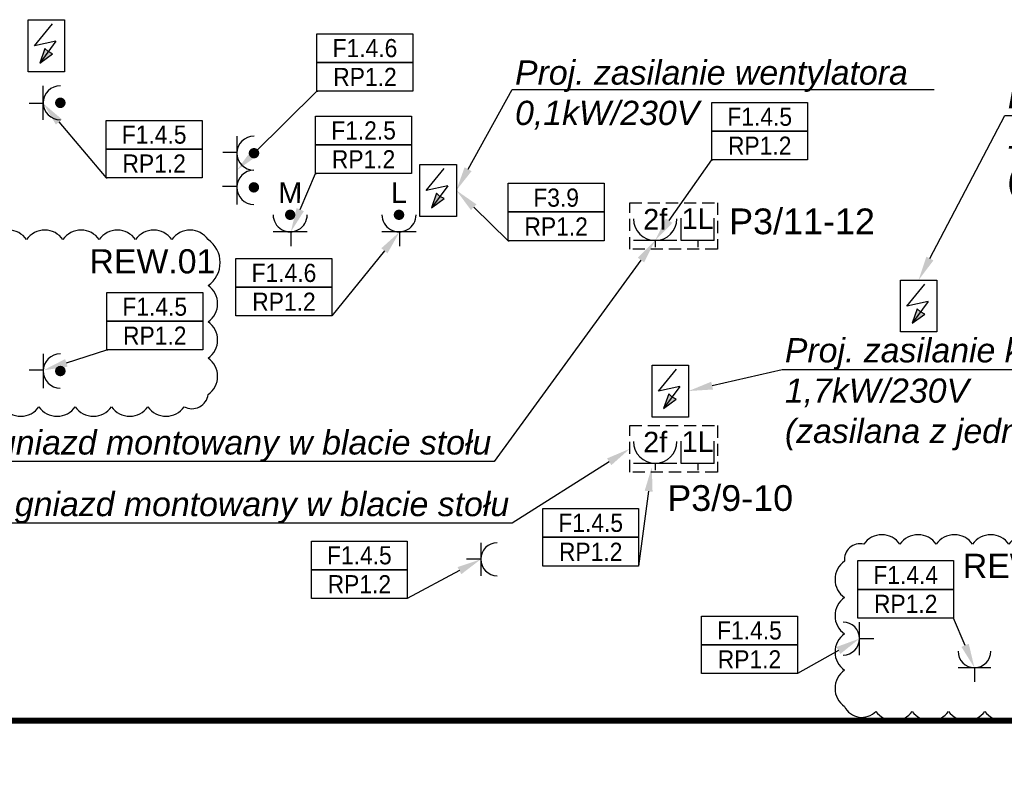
# Model space of a CAD drawing. Header units: millimetres. Extents: x 38232 to 48274, y 14703 to 20376.
# Tile 2 of 23: x 38676 to 39489, y 14703 to 15320. Entities that reach past the tile are written whole.
import ezdxf
from ezdxf import colors
from ezdxf.entities.mleader import LeaderData, LeaderLine
from ezdxf.enums import TextEntityAlignment as Align
from ezdxf.math import Vec2, Vec3

# ---------------------------------------------------------------- set-up
doc = ezdxf.new("R2010")
doc.units = ezdxf.units.MM
doc.linetypes.add('DASHED', pattern=[0.75, 0.5, -0.25])
for name, color, linetype in [('_IE_Adresy_Obwodów', 246, 'Continuous'), ('_IE_Gniazda_230V_IP20', 5, 'Continuous'), ('_IE_Gniazda_230V_IP44', 5, 'Continuous'), ('_IE_Opisy obwodów', 244, 'Continuous'), ('_IE_Punkt_GPD_PPD', 5, 'Continuous'), ('_IE_Punkty_Zasilania', 5, 'Continuous'), ('_IE_REW01', 30, 'Continuous'), ('_IE_Strefy oddziaływania rozdzielnic elektrycznych', 240, 'Continuous'), ('_IE_Zestaw_PEL', 5, 'Continuous')]:
    doc.layers.add(name, color=color, linetype=linetype)
doc.styles.add('ARIAL', font='arial.ttf')
doc.styles.get("Standard").update_dxf_attribs({"font": 'ARIAL.TTF'})

# ---------------------------------------------------------------- blocks, each defined once
blk = doc.blocks.new('_punkt_zasilania')
at = {"layer": '_IE_Punkty_Zasilania'}
blk.add_hatch(color=94, dxfattribs=at).paths.add_polyline_path([(9.55, 7.16), (20.02, 14.82), (16.48, 16.55), (13.76, 19.1)])
at = {"layer": '_IE_Punkty_Zasilania', "color": 5}
for p, q in [((0, 42.94), (30.1, 42.94)), ((0, 0), (0, 42.94)), ((30.1, 42.94), (30.1, 0)), ((30.1, 0), (0, 0))]:
    blk.add_line(p, q, dxfattribs=at)
at = {"layer": '_IE_Punkty_Zasilania', "color": 94}
for p, q in [((5.24, 21.47), (20.04, 39.55)), ((22.96, 25.32), (5.24, 21.47)), ((22.96, 25.32), (9.55, 7.16)), ((13.76, 19.1), (9.55, 7.16)), ((16.48, 16.55), (13.76, 19.1)), ((20.02, 14.82), (16.48, 16.55)), ((9.55, 7.16), (20.02, 14.82))]:
    blk.add_line(p, q, dxfattribs=at)
blk = doc.blocks.new('*U7954')
at = {"layer": '_IE_Gniazda_230V_IP44'}
h = blk.add_hatch(color=256, dxfattribs=at)
edge = h.paths.add_edge_path()
edge.add_arc((0, 0), 4.34, 90, 450)
for p, q in [((14.11, -14.11), (-14.11, -14.11)), ((0.54, -14.11), (0.54, -25.88))]:
    blk.add_line(p, q, dxfattribs=at)
blk.add_circle((0, 0), 3.62, dxfattribs=at)
blk.add_arc((0, 0), 14.11, 180, 0, dxfattribs=at)
at = {"layer": '_IE_Gniazda_230V_IP44', "color": 240, "style": 'ARIAL', "flags": 12}
blk.add_attdef('WYS', text='', height=17, rotation=270, dxfattribs=at).set_placement((0, 67.46), align=Align.MIDDLE)
at = {"layer": '_IE_Gniazda_230V_IP44', "style": 'ARIAL', "flags": 12}
blk.add_attdef('FUN', text='', height=17, dxfattribs=at).set_placement((0, 18.26), align=Align.MIDDLE)
blk = doc.blocks.new('*U7971')
at = {"layer": '_IE_Gniazda_230V_IP44'}
h = blk.add_hatch(color=256, dxfattribs=at)
edge = h.paths.add_edge_path()
edge.add_arc((-18.26, 18.2), 4.34, 0.18053, 360.18053)
for p, q in [((-32.33, 4.04), (-32.42, 32.27)), ((-32.37, 17.61), (-44.13, 17.58))]:
    blk.add_line(p, q, dxfattribs=at)
blk.add_circle((-18.26, 18.2), 3.62, dxfattribs=at)
blk.add_arc((-18.26, 18.2), 14.11, 90.18053, 270.18053, dxfattribs=at)
blk = doc.blocks.new('*U5139')
at = {"layer": '_IE_Gniazda_230V_IP20', "color": 5}
for p, q in [((-13.57, 13.57), (-13.57, -13.57)), ((-13.57, 0), (-25.33, 0))]:
    blk.add_line(p, q, dxfattribs=at)
blk.add_arc((0, 0), 13.57, 90, 270, dxfattribs=at)
at = {"layer": '_IE_Gniazda_230V_IP20', "color": 240, "style": 'ARIAL', "flags": 12}
for tag, p in [('IL', (0, 0)), ('WYS3', (59.06, 0.96))]:
    blk.add_attdef(tag, text='', height=17, dxfattribs=at).set_placement(p, align=Align.MIDDLE)
blk = doc.blocks.new('*U5065')
at = {"layer": '_IE_Gniazda_230V_IP20', "color": 5}
for p, q in [((13.57, -13.57), (13.57, 13.57)), ((13.57, 0), (25.33, 0))]:
    blk.add_line(p, q, dxfattribs=at)
blk.add_arc((0, 0), 13.57, 270, 90, dxfattribs=at)
at = {"layer": '_IE_Gniazda_230V_IP20', "color": 240, "style": 'ARIAL', "flags": 12}
for tag, p in [('WYS2', (-59.06, -0.96)), ('IL', (0, 0))]:
    blk.add_attdef(tag, text='', height=17, dxfattribs=at).set_placement(p, align=Align.MIDDLE)
blk = doc.blocks.new('*U25562')
at = {"layer": '_IE_Zestaw_PEL', "color": 230, "linetype": 'DASHED', "ltscale": 20}
for p, q in [((-36.24, 0), (-36.24, 38.3)), ((-36.24, 38.3), (36.24, 38.3)), ((36.24, 38.3), (36.24, 0)), ((36.24, 0), (-36.24, 0))]:
    blk.add_line(p, q, dxfattribs=at)
at = {"layer": '_IE_Zestaw_PEL'}
for p, q in [((6.27, 7.16), (6.27, 25.53)), ((33.57, 7.16), (33.57, 25.53)), ((2.85, 7.16), (-33.15, 7.16)), ((-15.15, 7.16), (-15.15, 1.52)), ((33.57, 7.16), (6.27, 7.16)), ((20.07, 7.16), (20.07, 1.52))]:
    blk.add_line(p, q, dxfattribs=at)
blk.add_arc((-15.15, 25.16), 18, 180, 0, dxfattribs=at)
at = {"layer": '_IE_Zestaw_PEL', "color": 240, "style": 'ARIAL', "flags": 12}
for tag, p in [('G7', (-15.15, 25.16)), ('L7', (19.92, 25.16))]:
    blk.add_attdef(tag, text='', height=17, dxfattribs=at).set_placement(p, align=Align.MIDDLE)
blk = doc.blocks.new('*U42361')
at = {"layer": '_IE_Gniazda_230V_IP44'}
h = blk.add_hatch(color=256, dxfattribs=at)
edge = h.paths.add_edge_path()
edge.add_arc((-18, 18), 4.34, 0, 360, ccw=False)
for p, q in [((-32.11, 32.11), (-32.11, 3.88)), ((-32.11, 18.54), (-43.87, 18.54))]:
    blk.add_line(p, q, dxfattribs=at)
blk.add_circle((-18, 18), 3.62, dxfattribs=at)
blk.add_arc((-18, 18), 14.11, 90, 270, dxfattribs=at)
at = {"layer": '_IE_Gniazda_230V_IP44', "style": 'ARIAL', "flags": 12}
blk.add_attdef('FUN3', text='', height=17, dxfattribs=at).set_placement((0.06, 18.41), align=Align.MIDDLE)
at = {"layer": '_IE_Gniazda_230V_IP44', "color": 240, "style": 'ARIAL', "flags": 12}
blk.add_attdef('WYS3', text='', height=17, dxfattribs=at).set_placement((49.26, 19.27), align=Align.MIDDLE)
blk = doc.blocks.new('*U5174')
at = {"layer": '_IE_Gniazda_230V_IP20', "color": 5}
for p, q in [((-13.57, -13.57), (13.57, -13.57)), ((0, -13.57), (0, -25.33))]:
    blk.add_line(p, q, dxfattribs=at)
blk.add_arc((0, 0), 13.57, 180, 0, dxfattribs=at)
at = {"layer": '_IE_Gniazda_230V_IP20', "color": 240, "style": 'ARIAL', "flags": 12}
blk.add_attdef('WYS', text='', height=17, rotation=270, dxfattribs=at).set_placement((0, 59.07), align=Align.MIDDLE)
blk.add_attdef('IL', text='', height=17, dxfattribs=at).set_placement((0, 0), align=Align.MIDDLE)
blk = doc.blocks.new('*U38353')
at = {"layer": '_IE_Adresy_Obwodów', "color": 7}
for points in [[(-792.5, 474.4), (0, 474.4), (0, 237.2), (-792.5, 237.2)], [(-792.5, 237.2), (0, 237.2), (0, 0), (-792.5, 0)]]:
    blk.add_lwpolyline(points, close=True, dxfattribs=at)
at = {"layer": '_IE_Adresy_Obwodów', "width": 0.9, "flags": 12}
for tag, p in [('ADRES', (-396.2, 355.8)), ('ROZDZ', (-396.2, 118.6))]:
    blk.add_attdef(tag, text='', height=150, dxfattribs=at).set_placement(p, align=Align.MIDDLE)
ml = blk.add_multileader_mtext('Standard')
ml.set_content(' ')
ml.set_leader_properties()
ml.build(insert=Vec2(0, 0))
ml.multileader.update_dxf_attribs({"arrow_head_size": 200})
ctx = ml.context
ctx.base_point, ctx.arrow_head_size, ctx.plane_origin = Vec3(-13.6, 0), 200, Vec3(553.5, 71.8)
ctx.text_align_type = 2
notes = []
notes.append((ctx, [(0, (1, 1, 0), (0, 0), (-1, 0), 8, [(0, [(171.9, -409.7), (0, 0)], 0, [])])]))
ctx.mtext.insert, ctx.mtext.alignment, ctx.mtext.flow_direction = Vec3(-10, 2), 3, 5
for ctx, leaders in notes:
    for number, flags, end, landing, length, lines in leaders:
        leader = LeaderData()
        leader.index, (leader.has_last_leader_line, leader.has_dogleg_vector, leader.attachment_direction) = number, flags
        leader.last_leader_point, leader.dogleg_vector, leader.dogleg_length = Vec3(end), Vec3(landing), length
        for number, points, colour, breaks in lines:
            line = LeaderLine()
            line.index, line.vertices, line.color, line.breaks = number, Vec3.list(points), colors.encode_raw_color(colour), breaks
            leader.lines.append(line)
        ctx.leaders.append(leader)
blk = doc.blocks.new('*U36987')
at = {"layer": '_IE_Adresy_Obwodów', "color": 7}
for points in [[(-792.5, 474.4), (0, 474.4), (0, 237.2), (-792.5, 237.2)], [(-792.5, 237.2), (0, 237.2), (0, 0), (-792.5, 0)]]:
    blk.add_lwpolyline(points, close=True, dxfattribs=at)
at = {"layer": '_IE_Adresy_Obwodów', "width": 0.9, "flags": 12}
for tag, p in [('ADRES', (-396.2, 355.8)), ('ROZDZ', (-396.2, 118.6))]:
    blk.add_attdef(tag, text='', height=150, dxfattribs=at).set_placement(p, align=Align.MIDDLE)
ml = blk.add_multileader_mtext('Standard')
ml.set_content(' ')
ml.set_leader_properties()
ml.build(insert=Vec2(0, 0))
ml.multileader.update_dxf_attribs({"arrow_head_size": 200})
ctx = ml.context
ctx.base_point, ctx.arrow_head_size, ctx.plane_origin = Vec3(-13.6, 0), 200, Vec3(553.5, 71.8)
ctx.text_align_type = 2
notes = []
notes.append((ctx, [(0, (1, 1, 0), (0, 0), (-1, 0), 8, [(0, [(512.9, 289.3), (0, 0)], 0, [])])]))
ctx.mtext.insert, ctx.mtext.alignment, ctx.mtext.flow_direction = Vec3(-10, 2), 3, 5
for ctx, leaders in notes:
    for number, flags, end, landing, length, lines in leaders:
        leader = LeaderData()
        leader.index, (leader.has_last_leader_line, leader.has_dogleg_vector, leader.attachment_direction) = number, flags
        leader.last_leader_point, leader.dogleg_vector, leader.dogleg_length = Vec3(end), Vec3(landing), length
        for number, points, colour, breaks in lines:
            line = LeaderLine()
            line.index, line.vertices, line.color, line.breaks = number, Vec3.list(points), colors.encode_raw_color(colour), breaks
            leader.lines.append(line)
        ctx.leaders.append(leader)
blk = doc.blocks.new('*U42804')
at = {"layer": '_IE_Adresy_Obwodów', "color": 7}
for points in [[(-792.5, 474.4), (0, 474.4), (0, 237.2), (-792.5, 237.2)], [(-792.5, 237.2), (0, 237.2), (0, 0), (-792.5, 0)]]:
    blk.add_lwpolyline(points, close=True, dxfattribs=at)
at = {"layer": '_IE_Adresy_Obwodów', "width": 0.9, "flags": 12}
for tag, p in [('ADRES', (-396.2, 355.8)), ('ROZDZ', (-396.2, 118.6))]:
    blk.add_attdef(tag, text='', height=150, dxfattribs=at).set_placement(p, align=Align.MIDDLE)
ml = blk.add_multileader_mtext('Standard')
ml.set_content(' ')
ml.set_leader_properties()
ml.build(insert=Vec2(0, 0))
ml.multileader.update_dxf_attribs({"arrow_head_size": 200})
ctx = ml.context
ctx.base_point, ctx.arrow_head_size, ctx.plane_origin = Vec3(-13.6, 0), 200, Vec3(553.5, 71.8)
ctx.text_align_type = 2
notes = []
notes.append((ctx, [(0, (1, 1, 0), (0, 0), (-1, 0), 8, [(0, [(607.4, 323.9), (0, 0)], 0, [])])]))
ctx.mtext.insert, ctx.mtext.alignment, ctx.mtext.flow_direction = Vec3(-10, 2), 3, 5
for ctx, leaders in notes:
    for number, flags, end, landing, length, lines in leaders:
        leader = LeaderData()
        leader.index, (leader.has_last_leader_line, leader.has_dogleg_vector, leader.attachment_direction) = number, flags
        leader.last_leader_point, leader.dogleg_vector, leader.dogleg_length = Vec3(end), Vec3(landing), length
        for number, points, colour, breaks in lines:
            line = LeaderLine()
            line.index, line.vertices, line.color, line.breaks = number, Vec3.list(points), colors.encode_raw_color(colour), breaks
            leader.lines.append(line)
        ctx.leaders.append(leader)
blk = doc.blocks.new('*U36989')
at = {"layer": '_IE_Adresy_Obwodów', "color": 7}
for points in [[(-792.5, 474.4), (0, 474.4), (0, 237.2), (-792.5, 237.2)], [(-792.5, 237.2), (0, 237.2), (0, 0), (-792.5, 0)]]:
    blk.add_lwpolyline(points, close=True, dxfattribs=at)
at = {"layer": '_IE_Adresy_Obwodów', "width": 0.9, "flags": 12}
for tag, p in [('ADRES', (-396.2, 355.8)), ('ROZDZ', (-396.2, 118.6))]:
    blk.add_attdef(tag, text='', height=150, dxfattribs=at).set_placement(p, align=Align.MIDDLE)
ml = blk.add_multileader_mtext('Standard')
ml.set_content(' ')
ml.set_leader_properties()
ml.build(insert=Vec2(0, 0))
ml.multileader.update_dxf_attribs({"arrow_head_size": 200})
ctx = ml.context
ctx.base_point, ctx.arrow_head_size, ctx.plane_origin = Vec3(-13.6, 0), 200, Vec3(553.5, 71.8)
ctx.text_align_type = 2
notes = []
notes.append((ctx, [(0, (1, 1, 0), (0, 0), (-1, 0), 8, [(0, [(108.8, 815.9), (0, 0)], 0, [])])]))
ctx.mtext.insert, ctx.mtext.alignment, ctx.mtext.flow_direction = Vec3(-10, 2), 3, 5
for ctx, leaders in notes:
    for number, flags, end, landing, length, lines in leaders:
        leader = LeaderData()
        leader.index, (leader.has_last_leader_line, leader.has_dogleg_vector, leader.attachment_direction) = number, flags
        leader.last_leader_point, leader.dogleg_vector, leader.dogleg_length = Vec3(end), Vec3(landing), length
        for number, points, colour, breaks in lines:
            line = LeaderLine()
            line.index, line.vertices, line.color, line.breaks = number, Vec3.list(points), colors.encode_raw_color(colour), breaks
            leader.lines.append(line)
        ctx.leaders.append(leader)
blk = doc.blocks.new('*U36991')
at = {"layer": '_IE_Adresy_Obwodów', "color": 7}
for points in [[(-792.5, 474.4), (0, 474.4), (0, 237.2), (-792.5, 237.2)], [(-792.5, 237.2), (0, 237.2), (0, 0), (-792.5, 0)]]:
    blk.add_lwpolyline(points, close=True, dxfattribs=at)
at = {"layer": '_IE_Adresy_Obwodów', "width": 0.9, "flags": 12}
for tag, p in [('ADRES', (-396.2, 355.8)), ('ROZDZ', (-396.2, 118.6))]:
    blk.add_attdef(tag, text='', height=150, dxfattribs=at).set_placement(p, align=Align.MIDDLE)
ml = blk.add_multileader_mtext('Standard')
ml.set_content(' ')
ml.set_leader_properties()
ml.build(insert=Vec2(0, 0))
ml.multileader.update_dxf_attribs({"arrow_head_size": 200})
ctx = ml.context
ctx.base_point, ctx.arrow_head_size, ctx.plane_origin = Vec3(-784.5, 0), 200, Vec3(-1345.9, 71.8)
notes = []
notes.append((ctx, [(0, (1, 1, 0), (-792.5, 0), (1, 0), 8, [(0, [(-1259.6, -665.5), (-792.5, 0)], 0, [])])]))
ctx.mtext.insert, ctx.mtext.flow_direction = Vec3(-782.5, 2), 5
for ctx, leaders in notes:
    for number, flags, end, landing, length, lines in leaders:
        leader = LeaderData()
        leader.index, (leader.has_last_leader_line, leader.has_dogleg_vector, leader.attachment_direction) = number, flags
        leader.last_leader_point, leader.dogleg_vector, leader.dogleg_length = Vec3(end), Vec3(landing), length
        for number, points, colour, breaks in lines:
            line = LeaderLine()
            line.index, line.vertices, line.color, line.breaks = number, Vec3.list(points), colors.encode_raw_color(colour), breaks
            leader.lines.append(line)
        ctx.leaders.append(leader)
blk = doc.blocks.new('*U42794')
at = {"layer": '_IE_Adresy_Obwodów', "color": 7}
for points in [[(-792.5, 474.4), (0, 474.4), (0, 237.2), (-792.5, 237.2)], [(-792.5, 237.2), (0, 237.2), (0, 0), (-792.5, 0)]]:
    blk.add_lwpolyline(points, close=True, dxfattribs=at)
at = {"layer": '_IE_Adresy_Obwodów', "width": 0.9, "flags": 12}
for tag, p in [('ADRES', (-396.2, 355.8)), ('ROZDZ', (-396.2, 118.6))]:
    blk.add_attdef(tag, text='', height=150, dxfattribs=at).set_placement(p, align=Align.MIDDLE)
ml = blk.add_multileader_mtext('Standard')
ml.set_content(' ')
ml.set_leader_properties()
ml.build(insert=Vec2(0, 0))
ml.multileader.update_dxf_attribs({"arrow_head_size": 200})
ctx = ml.context
ctx.base_point, ctx.arrow_head_size, ctx.plane_origin = Vec3(-13.6, 0), 200, Vec3(553.5, 71.8)
ctx.text_align_type = 2
notes = []
notes.append((ctx, [(0, (1, 1, 0), (0, 0), (-1, 0), 8, [(0, [(559.2, 694.4), (0, 0)], 0, [])])]))
ctx.mtext.insert, ctx.mtext.alignment, ctx.mtext.flow_direction = Vec3(-10, 2), 3, 5
for ctx, leaders in notes:
    for number, flags, end, landing, length, lines in leaders:
        leader = LeaderData()
        leader.index, (leader.has_last_leader_line, leader.has_dogleg_vector, leader.attachment_direction) = number, flags
        leader.last_leader_point, leader.dogleg_vector, leader.dogleg_length = Vec3(end), Vec3(landing), length
        for number, points, colour, breaks in lines:
            line = LeaderLine()
            line.index, line.vertices, line.color, line.breaks = number, Vec3.list(points), colors.encode_raw_color(colour), breaks
            leader.lines.append(line)
        ctx.leaders.append(leader)
blk = doc.blocks.new('*U42792')
at = {"layer": '_IE_Adresy_Obwodów', "color": 7}
for points in [[(-792.5, 474.4), (0, 474.4), (0, 237.2), (-792.5, 237.2)], [(-792.5, 237.2), (0, 237.2), (0, 0), (-792.5, 0)]]:
    blk.add_lwpolyline(points, close=True, dxfattribs=at)
at = {"layer": '_IE_Adresy_Obwodów', "width": 0.9, "flags": 12}
for tag, p in [('ADRES', (-396.2, 355.8)), ('ROZDZ', (-396.2, 118.6))]:
    blk.add_attdef(tag, text='', height=150, dxfattribs=at).set_placement(p, align=Align.MIDDLE)
ml = blk.add_multileader_mtext('Standard')
ml.set_content(' ')
ml.set_leader_properties()
ml.build(insert=Vec2(0, 0))
ml.multileader.update_dxf_attribs({"arrow_head_size": 200})
ctx = ml.context
ctx.base_point, ctx.arrow_head_size, ctx.plane_origin = Vec3(-784.5, 0), 200, Vec3(-1345.9, 71.8)
notes = []
notes.append((ctx, [(0, (1, 1, 0), (-792.5, 0), (1, 0), 8, [(0, [(-1312.3, 613.7), (-792.5, 0)], 0, [])])]))
ctx.mtext.insert, ctx.mtext.flow_direction = Vec3(-782.5, 2), 5
for ctx, leaders in notes:
    for number, flags, end, landing, length, lines in leaders:
        leader = LeaderData()
        leader.index, (leader.has_last_leader_line, leader.has_dogleg_vector, leader.attachment_direction) = number, flags
        leader.last_leader_point, leader.dogleg_vector, leader.dogleg_length = Vec3(end), Vec3(landing), length
        for number, points, colour, breaks in lines:
            line = LeaderLine()
            line.index, line.vertices, line.color, line.breaks = number, Vec3.list(points), colors.encode_raw_color(colour), breaks
            leader.lines.append(line)
        ctx.leaders.append(leader)
blk = doc.blocks.new('*U42363')
at = {"layer": '_IE_Adresy_Obwodów', "color": 7}
for points in [[(-792.5, 474.4), (0, 474.4), (0, 237.2), (-792.5, 237.2)], [(-792.5, 237.2), (0, 237.2), (0, 0), (-792.5, 0)]]:
    blk.add_lwpolyline(points, close=True, dxfattribs=at)
at = {"layer": '_IE_Adresy_Obwodów', "width": 0.9, "flags": 12}
for tag, p in [('ADRES', (-396.2, 355.8)), ('ROZDZ', (-396.2, 118.6))]:
    blk.add_attdef(tag, text='', height=150, dxfattribs=at).set_placement(p, align=Align.MIDDLE)
ml = blk.add_multileader_mtext('Standard')
ml.set_content(' ')
ml.set_leader_properties()
ml.build(insert=Vec2(0, 0))
ml.multileader.update_dxf_attribs({"arrow_head_size": 200})
ctx = ml.context
ctx.base_point, ctx.arrow_head_size, ctx.plane_origin = Vec3(-784.5, 0), 200, Vec3(-1345.9, 71.8)
notes = []
notes.append((ctx, [(0, (1, 1, 0), (-792.5, 0), (1, 0), 8, [(0, [(-1454.5, -653.4), (-792.5, 0)], 0, [])])]))
ctx.mtext.insert, ctx.mtext.flow_direction = Vec3(-782.5, 2), 5
for ctx, leaders in notes:
    for number, flags, end, landing, length, lines in leaders:
        leader = LeaderData()
        leader.index, (leader.has_last_leader_line, leader.has_dogleg_vector, leader.attachment_direction) = number, flags
        leader.last_leader_point, leader.dogleg_vector, leader.dogleg_length = Vec3(end), Vec3(landing), length
        for number, points, colour, breaks in lines:
            line = LeaderLine()
            line.index, line.vertices, line.color, line.breaks = number, Vec3.list(points), colors.encode_raw_color(colour), breaks
            leader.lines.append(line)
        ctx.leaders.append(leader)
blk = doc.blocks.new('*U36996')
at = {"layer": '_IE_Adresy_Obwodów', "color": 7}
for points in [[(-792.5, 474.4), (0, 474.4), (0, 237.2), (-792.5, 237.2)], [(-792.5, 237.2), (0, 237.2), (0, 0), (-792.5, 0)]]:
    blk.add_lwpolyline(points, close=True, dxfattribs=at)
at = {"layer": '_IE_Adresy_Obwodów', "width": 0.9, "flags": 12}
for tag, p in [('ADRES', (-396.2, 355.8)), ('ROZDZ', (-396.2, 118.6))]:
    blk.add_attdef(tag, text='', height=150, dxfattribs=at).set_placement(p, align=Align.MIDDLE)
ml = blk.add_multileader_mtext('Standard')
ml.set_content(' ')
ml.set_leader_properties()
ml.build(insert=Vec2(0, 0))
ml.multileader.update_dxf_attribs({"arrow_head_size": 200})
ctx = ml.context
ctx.base_point, ctx.arrow_head_size, ctx.plane_origin = Vec3(-784.5, 0), 200, Vec3(-1345.9, 71.8)
notes = []
notes.append((ctx, [(0, (1, 1, 0), (-792.5, 0), (1, 0), 8, [(0, [(-997.6, -482.4), (-792.5, 0)], 0, [])])]))
ctx.mtext.insert, ctx.mtext.flow_direction = Vec3(-782.5, 2), 5
for ctx, leaders in notes:
    for number, flags, end, landing, length, lines in leaders:
        leader = LeaderData()
        leader.index, (leader.has_last_leader_line, leader.has_dogleg_vector, leader.attachment_direction) = number, flags
        leader.last_leader_point, leader.dogleg_vector, leader.dogleg_length = Vec3(end), Vec3(landing), length
        for number, points, colour, breaks in lines:
            line = LeaderLine()
            line.index, line.vertices, line.color, line.breaks = number, Vec3.list(points), colors.encode_raw_color(colour), breaks
            leader.lines.append(line)
        ctx.leaders.append(leader)
blk = doc.blocks.new('*U42585')
at = {"layer": '_IE_Adresy_Obwodów', "color": 7}
for points in [[(-792.5, 474.4), (0, 474.4), (0, 237.2), (-792.5, 237.2)], [(-792.5, 237.2), (0, 237.2), (0, 0), (-792.5, 0)]]:
    blk.add_lwpolyline(points, close=True, dxfattribs=at)
at = {"layer": '_IE_Adresy_Obwodów', "width": 0.9, "flags": 12}
for tag, p in [('ADRES', (-396.2, 355.8)), ('ROZDZ', (-396.2, 118.6))]:
    blk.add_attdef(tag, text='', height=150, dxfattribs=at).set_placement(p, align=Align.MIDDLE)
ml = blk.add_multileader_mtext('Standard')
ml.set_content(' ')
ml.set_leader_properties()
ml.build(insert=Vec2(0, 0))
ml.multileader.update_dxf_attribs({"arrow_head_size": 200})
ctx = ml.context
ctx.base_point, ctx.arrow_head_size, ctx.plane_origin = Vec3(-784.5, 0), 200, Vec3(-1345.9, 71.8)
notes = []
notes.append((ctx, [(0, (1, 1, 0), (-792.5, 0), (1, 0), 8, [(0, [(-1317.1, -168.9), (-792.5, 0)], 0, [])])]))
ctx.mtext.insert, ctx.mtext.flow_direction = Vec3(-782.5, 2), 5
for ctx, leaders in notes:
    for number, flags, end, landing, length, lines in leaders:
        leader = LeaderData()
        leader.index, (leader.has_last_leader_line, leader.has_dogleg_vector, leader.attachment_direction) = number, flags
        leader.last_leader_point, leader.dogleg_vector, leader.dogleg_length = Vec3(end), Vec3(landing), length
        for number, points, colour, breaks in lines:
            line = LeaderLine()
            line.index, line.vertices, line.color, line.breaks = number, Vec3.list(points), colors.encode_raw_color(colour), breaks
            leader.lines.append(line)
        ctx.leaders.append(leader)
blk = doc.blocks.new('*U42800')
at = {"layer": '_IE_Adresy_Obwodów', "color": 7}
for points in [[(-792.5, 474.4), (0, 474.4), (0, 237.2), (-792.5, 237.2)], [(-792.5, 237.2), (0, 237.2), (0, 0), (-792.5, 0)]]:
    blk.add_lwpolyline(points, close=True, dxfattribs=at)
at = {"layer": '_IE_Adresy_Obwodów', "width": 0.9, "flags": 12}
for tag, p in [('ADRES', (-396.2, 355.8)), ('ROZDZ', (-396.2, 118.6))]:
    blk.add_attdef(tag, text='', height=150, dxfattribs=at).set_placement(p, align=Align.MIDDLE)
ml = blk.add_multileader_mtext('Standard')
ml.set_content(' ')
ml.set_leader_properties()
ml.build(insert=Vec2(0, 0))
ml.multileader.update_dxf_attribs({"arrow_head_size": 200})
ctx = ml.context
ctx.base_point, ctx.arrow_head_size, ctx.plane_origin = Vec3(-784.5, 0), 200, Vec3(-1345.9, 71.8)
notes = []
notes.append((ctx, [(0, (1, 1, 0), (-792.5, 0), (1, 0), 8, [(0, [(-1220.8, 415.8), (-792.5, 0)], 0, [])])]))
ctx.mtext.insert, ctx.mtext.flow_direction = Vec3(-782.5, 2), 5
for ctx, leaders in notes:
    for number, flags, end, landing, length, lines in leaders:
        leader = LeaderData()
        leader.index, (leader.has_last_leader_line, leader.has_dogleg_vector, leader.attachment_direction) = number, flags
        leader.last_leader_point, leader.dogleg_vector, leader.dogleg_length = Vec3(end), Vec3(landing), length
        for number, points, colour, breaks in lines:
            line = LeaderLine()
            line.index, line.vertices, line.color, line.breaks = number, Vec3.list(points), colors.encode_raw_color(colour), breaks
            leader.lines.append(line)
        ctx.leaders.append(leader)

msp = doc.modelspace()

# ---------------------------------------------------------------- linework, layer by layer
at = {"layer": '_IE_REW01'}
for points in [[(38831.32, 15138.2, 0.5206), (38801.32, 15138.2, 0.5206), (38771.32, 15138.2, 0.5206), (38741.32, 15138.2, 0.5206), (38711.32, 15138.2, 0.5206), (38681.32, 15138.2, 0.5206), (38651.32, 15138.2, 0.5206), (38635.45, 15124.07, 0.5206), (38635.45, 15094.07, 0.5206), (38635.45, 15064.07, 0.5206), (38635.45, 15034.07, 0.5206), (38635.45, 15004.07, 0.5206), (38661.48, 15000.1, 0.5206), (38691.48, 15000.1, 0.5206), (38721.48, 15000.1, 0.5206), (38751.48, 15000.1, 0.5206), (38781.48, 15000.1, 0.5206), (38811.48, 15000.1, 0.5206), (38831.32, 15010.26, 0.5206), (38831.32, 15040.26, 0.5206), (38831.32, 15070.26, 0.5206), (38831.32, 15100.26, 0.5206), (38831.32, 15138.2, 0.5206)], [(39552.92, 14886.59, 0.5206), (39522.92, 14886.59, 0.5206), (39492.92, 14886.59, 0.5206), (39462.92, 14886.59, 0.5206), (39432.92, 14886.59, 0.5206), (39402.92, 14886.59, 0.5206), (39372.92, 14886.59, 0.5206), (39357.05, 14872.46, 0.5206), (39357.05, 14842.46, 0.5206), (39357.05, 14812.46, 0.5206), (39357.05, 14782.46, 0.5206), (39357.05, 14752.46, 0.5206), (39383.08, 14748.49, 0.5206), (39413.08, 14748.49, 0.5206), (39443.08, 14748.49, 0.5206), (39473.08, 14748.49, 0.5206), (39503.08, 14748.49, 0.5206), (39533.08, 14748.49, 0.5206), (39552.92, 14758.65, 0.5206), (39552.92, 14788.65, 0.5206), (39552.92, 14818.65, 0.5206), (39552.92, 14848.65, 0.5206), (39552.92, 14886.59, 0.5206)]]:
    msp.add_lwpolyline(points, format="xyb", close=True, dxfattribs=at)
at = {"layer": '_IE_Strefy oddziaływania rozdzielnic elektrycznych', "linetype": 'DASHED', "ltscale": 10, "const_width": 5}
msp.add_lwpolyline([(38272.3, 16263.81), (44122.3, 16263.81), (44122.3, 14740.81), (38272.3, 14740.81)], close=True, dxfattribs=at)

# ---------------------------------------------------------------- block references
at = {"layer": '_IE_Adresy_Obwodów', "xscale": 0.1, "yscale": 0.1, "zscale": 0.1}
for name, p, values in [('*U42363', (39000.47, 15260.85), {'ADRES': 'F1.4.6', 'ROZDZ': 'RP1.2'}), ('*U42792', (38826.29, 15189.28), {'ADRES': 'F1.4.5', 'ROZDZ': 'RP1.2'}), ('*U36991', (39326.62, 15204.03), {'ADRES': 'F1.4.5', 'ROZDZ': 'RP1.2'}), ('*U36996', (38999.31, 15192.81), {'ADRES': 'F1.2.5', 'ROZDZ': 'RP1.2'}), ('*U42800', (39158.43, 15137.3), {'ADRES': 'F3.9', 'ROZDZ': 'RP1.2'}), ('*U42794', (38933.54, 15075.13), {'ADRES': 'F1.4.6', 'ROZDZ': 'RP1.2'}), ('*U42585', (38826.78, 15047.1), {'ADRES': 'F1.4.5', 'ROZDZ': 'RP1.2'}), ('*U36989', (39186.98, 14868.54), {'ADRES': 'F1.4.5', 'ROZDZ': 'RP1.2'}), ('*U42804', (38995.84, 14841.74), {'ADRES': 'F1.4.5', 'ROZDZ': 'RP1.2'}), ('*U38353', (39447.25, 14825.54), {'ADRES': 'F1.4.4', 'ROZDZ': 'RP1.2'}), ('*U36987', (39318.16, 14779.67), {'ADRES': 'F1.4.5', 'ROZDZ': 'RP1.2'})]:
    msp.add_blockref(name, p, dxfattribs=at).add_auto_attribs(values)
at = {"layer": '_IE_Gniazda_230V_IP20'}
for name, p in [('*U5139', (39070.15, 14874.13)), ('*U5065', (39355.88, 14808.6)), ('*U5174', (39464.45, 14798.14))]:
    msp.add_blockref(name, p, dxfattribs=at)
at = {"layer": '_IE_Gniazda_230V_IP44', "rotation": 359.8194695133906}
for name, p in [('*U7971', (38727.38, 15232.94)), ('*U42361', (38887.11, 15191.53)), ('*U42361', (38887.02, 15163.3)), ('*U42361', (38727.11, 15011.58))]:
    msp.add_blockref(name, p, dxfattribs=at)
at = {"layer": '_IE_Gniazda_230V_IP44'}
ref = msp.add_blockref('*U7954', (38899.05, 15158.69), dxfattribs=dict(at, rotation=359.8194695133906))
ref.add_attrib('FUN', 'M', dxfattribs={"height": 17, "rotation": 359.81947, "style": 'ARIAL'}).set_placement((38899.11, 15176.94), align=Align.MIDDLE)
ref = msp.add_blockref('*U7954', (38988.96, 15158.69), dxfattribs=dict(at, rotation=359.8194695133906))
ref.add_attrib('FUN', 'L', dxfattribs={"height": 17, "rotation": 359.81947, "style": 'ARIAL'}).set_placement((38989.01, 15176.94), align=Align.MIDDLE)
at = {"layer": '_IE_Punkty_Zasilania'}
for p in [(38682.55, 15276.93), (39006.25, 15157.4), (39403.3, 15061.88), (39198.1, 14991.62)]:
    msp.add_blockref('_punkt_zasilania', p, dxfattribs=at)
at = {"layer": '_IE_Zestaw_PEL'}
for p in [(39215.81, 15130.33), (39215.81, 14946.21)]:
    msp.add_blockref('*U25562', p, dxfattribs=at).add_auto_attribs({'L7': '1L', 'G7': '2f'})

# ---------------------------------------------------------------- texts
at = {"layer": '_IE_Punkt_GPD_PPD', "char_height": 17, "width": 908.1112, "attachment_point": 1}
for s, insert in [('{\\H1.25x;P3/11-12}', (39261.77, 15163.9)), ('{\\H1.25x;P3/9-10}', (39210.62, 14935.33))]:
    msp.add_mtext(s, dxfattribs=dict(at, insert=insert))
at = {"layer": '_IE_REW01', "char_height": 20, "width": 190.5972, "attachment_point": 1}
for insert in [(38733.24, 15130.28), (39454.84, 14878.67)]:
    msp.add_mtext('REW.01', dxfattribs=dict(at, insert=insert))

# ---------------------------------------------------------------- leaders
at = {"layer": '_IE_Opisy obwodów'}
ml = msp.add_multileader_mtext('Standard', dxfattribs=at)
ml.set_content('{\\fArial|b0|i1|c238|p34;Proj. zasilanie wentylatora \\P0,1kW/230V}', color=256)
ml.set_leader_properties()
ml.build(insert=Vec2(0, 0))
ml.multileader.update_dxf_attribs({"text_left_attachment_type": 6, "text_right_attachment_type": 6, "dogleg_length": 0.36, "arrow_head_size": 20})
ctx = ml.context
ctx.base_point, ctx.char_height, ctx.arrow_head_size, ctx.plane_origin = Vec3(39082.87, 15262.18), 20, 20, Vec3(39134.52, 14490.61)
ctx.left_attachment, ctx.right_attachment = 6, 6
notes = []
notes.append((ctx, [(0, (1, 1, 0), (39082.51, 15262.18), (1, 0), 0.36, [(0, [(39036.35, 15178.87), (39082.51, 15262.18)], 0, [])])]))
ctx.mtext.insert, ctx.mtext.flow_direction = Vec3(39084.87, 15286.22), 5
ml = msp.add_multileader_mtext('Standard', dxfattribs=at)
ml.set_content('{\\fArial|b0|i1|c238|p34;Proj. zasilanie klimatyzacji\\P1,2kW/230V\\P(zasilana z jednostki zewnętrznej)}', color=256)
ml.set_leader_properties()
ml.build(insert=Vec2(0, 0))
ml.multileader.update_dxf_attribs({"text_left_attachment_type": 6, "text_right_attachment_type": 6, "dogleg_length": 0.36, "arrow_head_size": 20})
ctx = ml.context
ctx.base_point, ctx.char_height, ctx.arrow_head_size, ctx.plane_origin = Vec3(39489.97, 15240.8), 20, 20, Vec3(39496.66, 14533.34)
ctx.left_attachment, ctx.right_attachment = 6, 6
notes.append((ctx, [(0, (1, 1, 0), (39489.61, 15240.8), (1, 0), 0.36, [(0, [(39418.35, 15104.83), (39489.61, 15240.8)], 0, [])])]))
ctx.mtext.insert, ctx.mtext.flow_direction = Vec3(39491.97, 15266.68), 5
ml = msp.add_multileader_mtext('Standard', dxfattribs=at)
ml.set_content('{\\fArial|b0|i1|c238|p34;Proj. zestaw gniazd montowany w blacie stołu}', color=256)
ml.set_leader_properties()
ml.build(insert=Vec2(0, 0))
ml.multileader.update_dxf_attribs({"text_left_attachment_type": 6, "text_right_attachment_type": 6, "dogleg_length": 0.36, "arrow_head_size": 20})
ctx = ml.context
ctx.base_point, ctx.char_height, ctx.arrow_head_size, ctx.plane_origin = Vec3(38496, 14954.78), 20, 20, Vec3(39183.63, 14274.76)
ctx.left_attachment, ctx.right_attachment, ctx.text_align_type = 6, 6, 2
notes.append((ctx, [(0, (1, 1, 0), (39067.59, 14954.78), (-1, 0), 0.36, [(0, [(39200.66, 15137.49), (39067.59, 14954.78)], 0, [])])]))
ctx.mtext.insert, ctx.mtext.alignment, ctx.mtext.flow_direction = Vec3(39065.23, 14980.66), 3, 5
ml = msp.add_multileader_mtext('Standard', dxfattribs=at)
ml.set_content('{\\fArial|b0|i1|c238|p34;Proj. zasilanie klimatyzacji\\P1,7kW/230V\\P(zasilana z jednostki zewnętrznej)}', color=256)
ml.set_leader_properties()
ml.build(insert=Vec2(0, 0))
ml.multileader.update_dxf_attribs({"text_left_attachment_type": 6, "text_right_attachment_type": 6, "dogleg_length": 0.36, "arrow_head_size": 20})
ctx = ml.context
ctx.base_point, ctx.char_height, ctx.arrow_head_size, ctx.plane_origin = Vec3(39305.82, 15030.9), 20, 20, Vec3(39295.07, 14447.14)
ctx.left_attachment, ctx.right_attachment = 6, 6
notes.append((ctx, [(0, (1, 1, 0), (39305.46, 15030.9), (1, 0), 0.36, [(0, [(39228.2, 15013.09), (39305.46, 15030.9)], 0, [])])]))
ctx.mtext.insert, ctx.mtext.flow_direction = Vec3(39307.82, 15056.78), 5
ml = msp.add_multileader_mtext('Standard', dxfattribs=at)
ml.set_content('{\\fArial|b0|i1|c238|p34;Proj. zestaw gniazd montowany w blacie stołu}', color=256)
ml.set_leader_properties()
ml.build(insert=Vec2(0, 0))
ml.multileader.update_dxf_attribs({"text_left_attachment_type": 6, "text_right_attachment_type": 6, "dogleg_length": 0.36, "arrow_head_size": 20})
ctx = ml.context
ctx.base_point, ctx.char_height, ctx.arrow_head_size, ctx.plane_origin = Vec3(38510.8, 14903.85), 20, 20, Vec3(39198.44, 14223.83)
ctx.left_attachment, ctx.right_attachment, ctx.text_align_type = 6, 6, 2
notes.append((ctx, [(0, (1, 1, 0), (39082.39, 14903.85), (-1, 0), 0.36, [(0, [(39179.57, 14965.36), (39082.39, 14903.85)], 0, [])])]))
ctx.mtext.insert, ctx.mtext.alignment, ctx.mtext.flow_direction = Vec3(39080.03, 14929.73), 3, 5
for ctx, leaders in notes:
    for number, flags, end, landing, length, lines in leaders:
        leader = LeaderData()
        leader.index, (leader.has_last_leader_line, leader.has_dogleg_vector, leader.attachment_direction) = number, flags
        leader.last_leader_point, leader.dogleg_vector, leader.dogleg_length = Vec3(end), Vec3(landing), length
        for number, points, colour, breaks in lines:
            line = LeaderLine()
            line.index, line.vertices, line.color, line.breaks = number, Vec3.list(points), colors.encode_raw_color(colour), breaks
            leader.lines.append(line)
        ctx.leaders.append(leader)

doc.saveas('drawing.dxf')
